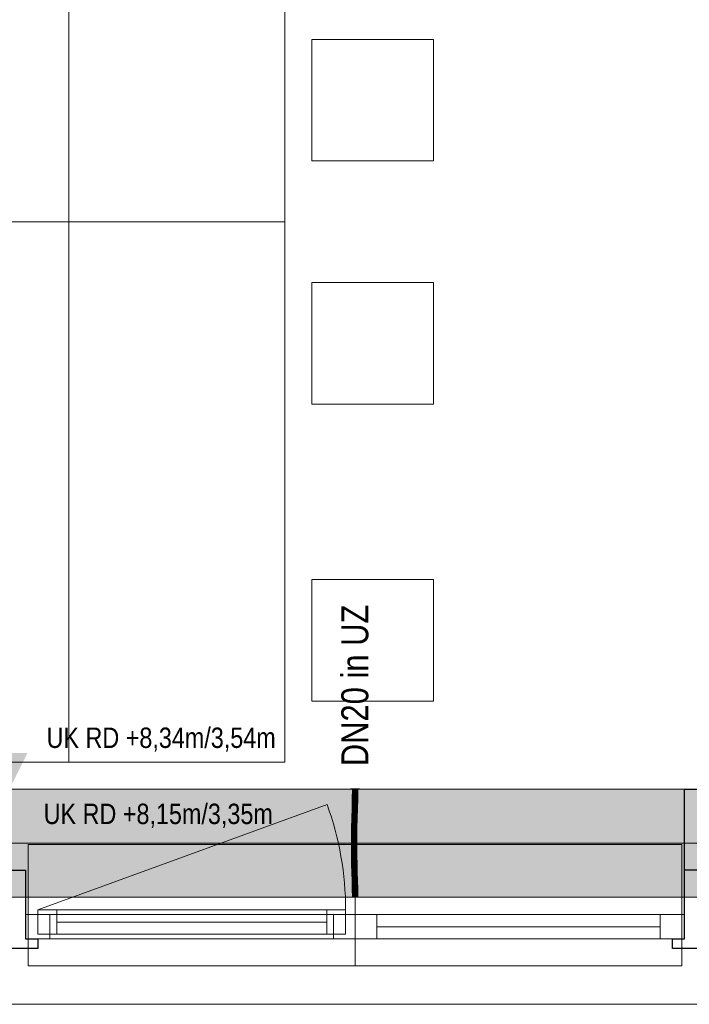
# Model space of a CAD drawing. Extents: x -620 to 3480, y 62 to 1107.
# Tile 32 of 244: x -56 to -6, y 199 to 272. Entities that reach past the tile are written whole.
import ezdxf
from ezdxf.lldxf.tags import DXFTag

# ---------------------------------------------------------------- set-up
doc = ezdxf.new("R2010")
doc.units = 0
doc.layers.get('0').update_dxf_attribs({"lineweight": 35})
for name, color, linetype, lineweight, true_color in [('00_Beschriftung UZ', 3, 'Continuous', 13, 0x00ff00), ('30 -33 Aussenwände- 7 Fassade_ Elemente', 7, 'Continuous', 9, 0x00aacc), ('30 -35 Decken- 1 Konstruktion-Träger- Stahlbeton', 7, 'grob-A06G9GKW8I', 13, 0x33aa00), ('60- 61 allgemeine Ausstattung- 1 Möbel', 7, 'Continuous', 9, 0x00cccc), ('E_Leerrohr 20', 7, 'Continuous', 13, 0xcc0099), ('E_Leerrohr 20-Shading', 7, 'Continuous', 13, 0xcc0099)]:
    doc.layers.add(name, color=color, linetype=linetype, lineweight=lineweight, true_color=true_color)
doc.layers.add('70 -71 Achsen- 1 Gebäudeachsen', color=7, linetype='STRICHPUNKT2-A06G9GKV8I', lineweight=18)
doc.layers.add('Detailelementbeschriftung', color=7, linetype='Continuous', lineweight=9)
doc.layers.add('iwb_Schraffur_Unterzug', color=7, linetype='Continuous', lineweight=5, true_color=0xffffcc, plot=False)
doc.styles.get("Standard").update_dxf_attribs({"font": 'ARIALN.TTF'})
tags = doc.linetypes.add('grob-A06G9GKW8I', pattern=[14, 3, -8, 3]).pattern_tags.tags
tags[8:9] = [DXFTag(74, 4), DXFTag(75, 0), DXFTag(340, '0'), DXFTag(46, 0.0), DXFTag(50, 0.0), DXFTag(44, 0.0), DXFTag(45, 0.0)]
tags[6:7] = [DXFTag(74, 4), DXFTag(75, 0), DXFTag(340, '0'), DXFTag(46, 0.0), DXFTag(50, 0.0), DXFTag(44, 0.0), DXFTag(45, 0.0)]
tags[4:5] = [DXFTag(74, 4), DXFTag(75, 0), DXFTag(340, '0'), DXFTag(46, 0.0), DXFTag(50, 0.0), DXFTag(44, 0.0), DXFTag(45, 0.0)]
tags = doc.linetypes.add('STRICHPUNKT2', pattern=[12.7, 6.35, -3.175, 0, -3.175]).pattern_tags.tags
tags[10:11] = [DXFTag(74, 4), DXFTag(75, 0), DXFTag(340, '0'), DXFTag(46, 0.0), DXFTag(50, 0.0), DXFTag(44, 0.0), DXFTag(45, 0.0)]
tags[8:9] = [DXFTag(74, 4), DXFTag(75, 0), DXFTag(340, '0'), DXFTag(46, 0.0), DXFTag(50, 0.0), DXFTag(44, 0.0), DXFTag(45, 0.0)]
tags[6:7] = [DXFTag(74, 4), DXFTag(75, 0), DXFTag(340, '0'), DXFTag(46, 0.0), DXFTag(50, 0.0), DXFTag(44, 0.0), DXFTag(45, 0.0)]
tags[4:5] = [DXFTag(74, 4), DXFTag(75, 0), DXFTag(340, '0'), DXFTag(46, 0.0), DXFTag(50, 0.0), DXFTag(44, 0.0), DXFTag(45, 0.0)]
tags = doc.linetypes.add('STRICHPUNKT2-A06G9GKV8I', pattern=[12.7, 6.35, -3.175, 0, -3.175]).pattern_tags.tags
tags[10:11] = [DXFTag(74, 4), DXFTag(75, 0), DXFTag(340, '0'), DXFTag(46, 0.0), DXFTag(50, 0.0), DXFTag(44, 0.0), DXFTag(45, 0.0)]
tags[8:9] = [DXFTag(74, 4), DXFTag(75, 0), DXFTag(340, '0'), DXFTag(46, 0.0), DXFTag(50, 0.0), DXFTag(44, 0.0), DXFTag(45, 0.0)]
tags[6:7] = [DXFTag(74, 4), DXFTag(75, 0), DXFTag(340, '0'), DXFTag(46, 0.0), DXFTag(50, 0.0), DXFTag(44, 0.0), DXFTag(45, 0.0)]
tags[4:5] = [DXFTag(74, 4), DXFTag(75, 0), DXFTag(340, '0'), DXFTag(46, 0.0), DXFTag(50, 0.0), DXFTag(44, 0.0), DXFTag(45, 0.0)]

# ---------------------------------------------------------------- blocks, each defined once
blk = doc.blocks.new('Shading-A06G9GJ38I', base_point=(-30.739, 211.331))
at = {"layer": 'E_Leerrohr 20-Shading', "color": 223, "true_color": 0xc67fb4}
for points in [[(-30.956, 214.957), (-31.014, 214.957), (-30.962, 214.234), (-31.02, 214.235)], [(-30.659, 214.957), (-30.673, 214.957), (-30.667, 214.23), (-30.679, 214.23)], [(-30.659, 214.957), (-30.667, 214.23), (-30.638, 214.957), (-30.649, 214.23)], [(-30.638, 214.957), (-30.649, 214.23), (-30.628, 214.957), (-30.64, 214.23)], [(-30.64, 214.23), (-30.625, 214.229), (-30.628, 214.957), (-30.614, 214.957)], [(-30.625, 214.229), (-30.621, 214.229), (-30.614, 214.957)], [(-30.962, 214.234), (-31.02, 214.235), (-30.979, 213.511), (-31.036, 213.512)], [(-30.977, 213.511), (-30.962, 214.234), (-30.979, 213.511)], [(-30.667, 214.23), (-30.679, 214.23), (-30.687, 213.504), (-30.695, 213.504)], [(-30.671, 214.094), (-30.687, 213.504), (-30.686, 213.504)], [(-30.649, 214.23), (-30.686, 213.504), (-30.671, 213.503)], [(-30.649, 214.23), (-30.667, 214.23), (-30.686, 213.504), (-30.671, 214.094)], [(-30.649, 214.23), (-30.671, 213.503), (-30.64, 214.23), (-30.663, 213.503)], [(-30.663, 213.503), (-30.651, 213.503), (-30.64, 214.23), (-30.625, 214.229)], [(-30.651, 213.503), (-30.636, 213.503), (-30.625, 214.229), (-30.621, 214.229)], [(-30.979, 213.511), (-31.036, 213.512), (-31.002, 212.786), (-31.055, 212.788)], [(-31.002, 212.786), (-30.998, 212.786), (-30.979, 213.511), (-30.977, 213.511)], [(-30.998, 212.786), (-30.997, 212.786), (-30.977, 213.511)], [(-30.687, 213.504), (-30.695, 213.504), (-30.712, 212.779), (-30.714, 212.779)], [(-30.686, 213.504), (-30.687, 213.504), (-30.709, 212.779), (-30.712, 212.779)], [(-30.671, 213.503), (-30.686, 213.504), (-30.698, 212.778), (-30.709, 212.779)], [(-30.671, 213.503), (-30.698, 212.778), (-30.663, 213.503), (-30.691, 212.778)], [(-30.691, 212.778), (-30.685, 212.778), (-30.663, 213.503), (-30.651, 213.503)], [(-30.685, 212.778), (-30.656, 212.777), (-30.651, 213.503), (-30.636, 213.503)], [(-31.075, 212.062), (-31.01, 212.512), (-31.055, 212.788), (-31.002, 212.786)], [(-31.025, 212.061), (-31.019, 212.191), (-31.075, 212.062), (-31.01, 212.512)], [(-31.016, 212.061), (-31.003, 212.56), (-31.025, 212.061)], [(-31.01, 212.512), (-31.019, 212.191), (-31.004, 212.551), (-31.006, 212.496)], [(-31.002, 212.786), (-31.01, 212.512), (-30.998, 212.786), (-31.004, 212.551)], [(-31.006, 212.496), (-31.003, 212.56), (-31.004, 212.551)], [(-31.004, 212.551), (-31.003, 212.56), (-30.998, 212.786), (-30.997, 212.786)], [(-30.72, 212.511), (-30.721, 212.517), (-30.733, 212.055)], [(-30.731, 212.055), (-30.718, 212.485), (-30.733, 212.055), (-30.72, 212.511)], [(-30.711, 212.418), (-30.718, 212.485), (-30.724, 212.054), (-30.731, 212.055)], [(-30.711, 212.418), (-30.724, 212.054), (-30.707, 212.373), (-30.719, 212.054)], [(-30.712, 212.779), (-30.714, 212.779), (-30.721, 212.517)], [(-30.717, 212.645), (-30.721, 212.517), (-30.72, 212.511)], [(-30.718, 212.485), (-30.717, 212.645), (-30.72, 212.511)], [(-30.719, 212.054), (-30.717, 212.054), (-30.707, 212.373), (-30.704, 212.348)], [(-30.698, 212.778), (-30.709, 212.779), (-30.711, 212.418), (-30.718, 212.485)], [(-30.718, 212.485), (-30.709, 212.779), (-30.717, 212.645), (-30.712, 212.779)], [(-30.717, 212.054), (-30.675, 212.053), (-30.704, 212.348)], [(-30.698, 212.778), (-30.711, 212.418), (-30.691, 212.778), (-30.707, 212.373)], [(-30.707, 212.373), (-30.704, 212.348), (-30.691, 212.778), (-30.685, 212.778)], [(-30.704, 212.348), (-30.675, 212.053), (-30.685, 212.778), (-30.656, 212.777)], [(-31.025, 212.061), (-31.075, 212.062), (-31.048, 211.335), (-31.088, 211.335)], [(-31.03, 211.335), (-31.016, 212.061), (-31.048, 211.335), (-31.025, 212.061)], [(-30.744, 211.331), (-30.724, 212.054), (-30.747, 211.331), (-30.731, 212.055)], [(-30.731, 212.055), (-30.733, 212.055), (-30.747, 211.331)], [(-30.744, 211.331), (-30.74, 211.331), (-30.719, 212.054), (-30.73, 211.659)], [(-30.744, 211.331), (-30.719, 212.054), (-30.724, 212.054)], [(-30.74, 211.331), (-30.739, 211.331), (-30.73, 211.659)], [(-30.739, 211.331), (-30.688, 211.331), (-30.717, 212.054), (-30.675, 212.053)], [(-30.739, 211.331), (-30.717, 212.054), (-30.73, 211.659)], [(-30.73, 211.659), (-30.717, 212.054), (-30.719, 212.054)], [(-31.054, 210.608), (-31.051, 210.974), (-31.091, 210.608), (-31.09, 210.975)], [(-31.051, 210.974), (-31.048, 211.335), (-31.09, 210.975), (-31.088, 211.335)], [(-31.033, 210.608), (-31.03, 211.335), (-31.054, 210.608), (-31.048, 211.335)], [(-30.749, 210.806), (-30.75, 210.609), (-30.749, 210.777)], [(-30.75, 210.609), (-30.747, 210.609), (-30.749, 210.777), (-30.747, 210.668)], [(-30.744, 211.331), (-30.747, 211.331), (-30.749, 210.806)], [(-30.745, 211.185), (-30.749, 210.806), (-30.748, 210.889)], [(-30.747, 210.668), (-30.748, 210.889), (-30.749, 210.777)], [(-30.748, 210.889), (-30.749, 210.806), (-30.749, 210.777)], [(-30.747, 210.969), (-30.748, 210.889), (-30.746, 210.969)], [(-30.747, 210.668), (-30.744, 210.968), (-30.748, 210.889), (-30.746, 210.969)], [(-30.74, 211.331), (-30.747, 210.969), (-30.746, 210.969)], [(-30.74, 211.331), (-30.744, 211.331), (-30.747, 210.969), (-30.745, 211.185)], [(-30.743, 210.968), (-30.747, 210.668), (-30.743, 210.968), (-30.746, 210.609)], [(-30.744, 210.968), (-30.747, 210.668), (-30.743, 210.968)], [(-30.744, 210.968), (-30.74, 211.331), (-30.746, 210.969)], [(-30.743, 210.968), (-30.746, 210.609), (-30.743, 210.968)], [(-30.743, 210.968), (-30.746, 210.609), (-30.69, 210.968), (-30.691, 210.609)], [(-30.743, 211.042), (-30.74, 211.331), (-30.743, 210.968), (-30.744, 210.968)], [(-30.739, 211.331), (-30.743, 210.968), (-30.688, 211.331), (-30.69, 210.968)], [(-30.743, 211.042), (-30.743, 210.968), (-30.739, 211.331), (-30.743, 210.968)], [(-30.739, 211.331), (-30.74, 211.331), (-30.743, 211.042)], [(-30.743, 211.042), (-30.743, 210.968), (-30.743, 210.968)], [(-31.054, 210.608), (-31.091, 210.608), (-31.04, 209.997), (-31.083, 209.996)], [(-31.04, 209.997), (-31.083, 209.996), (-31.015, 209.387), (-31.069, 209.386)], [(-31.025, 209.997), (-31.033, 210.608), (-31.04, 209.997), (-31.054, 210.608)], [(-31.01, 209.388), (-31.025, 209.997), (-31.015, 209.387), (-31.04, 209.997)], [(-30.747, 210.609), (-30.746, 210.609), (-30.747, 210.668)], [(-30.732, 210.003), (-30.746, 210.609), (-30.742, 210.003), (-30.747, 210.609)], [(-30.683, 210.004), (-30.691, 210.609), (-30.732, 210.003), (-30.746, 210.609)], [(-30.732, 210.003), (-30.742, 210.003), (-30.707, 209.396), (-30.727, 209.395)], [(-30.669, 209.397), (-30.683, 210.004), (-30.707, 209.396), (-30.732, 210.003)], [(-31.069, 209.386), (-31.047, 209.218), (-31.015, 209.387), (-31.006, 209.219)], [(-31.047, 209.218), (-31.069, 209.386), (-31.064, 209.218)], [(-31.003, 209.149), (-31.01, 209.388), (-31.015, 209.387)], [(-30.698, 209.221), (-30.707, 209.396), (-30.722, 209.221), (-30.727, 209.395)], [(-30.676, 208.788), (-30.698, 209.221), (-30.709, 208.787), (-30.722, 209.221)], [(-30.663, 209.222), (-30.669, 209.397), (-30.698, 209.221), (-30.707, 209.396)], [(-30.676, 208.788), (-30.651, 208.789), (-30.698, 209.221), (-30.663, 209.222)], [(-31.05, 208.777), (-30.992, 208.779), (-31.064, 209.218), (-31.047, 209.218)], [(-30.992, 208.779), (-31.05, 208.777), (-30.974, 208.171), (-31.033, 208.169)], [(-31.047, 209.218), (-30.992, 208.779), (-31.006, 209.219), (-31.003, 209.149)], [(-30.676, 208.788), (-30.709, 208.787), (-30.646, 208.179), (-30.692, 208.178)], [(-30.633, 208.179), (-30.651, 208.789), (-30.646, 208.179), (-30.676, 208.788)], [(-30.974, 208.171), (-31.033, 208.169), (-30.962, 207.564), (-31.02, 207.563)], [(-30.961, 207.564), (-30.974, 208.171), (-30.962, 207.564), (-30.974, 208.171)], [(-30.646, 208.179), (-30.692, 208.178), (-30.623, 207.569), (-30.678, 207.568)], [(-30.62, 207.569), (-30.633, 208.179), (-30.623, 207.569), (-30.646, 208.179)], [(-30.962, 207.564), (-31.02, 207.563), (-30.959, 206.957), (-31.014, 206.957)], [(-30.956, 206.957), (-30.961, 207.564), (-30.959, 206.957), (-30.962, 207.564)], [(-30.614, 206.957), (-30.623, 207.569), (-30.673, 206.957), (-30.678, 207.568)], [(-30.614, 206.957), (-30.62, 207.569), (-30.623, 207.569)]]:
    blk.add_solid(points, dxfattribs=at)
at = {"layer": 'E_Leerrohr 20-Shading', "color": 231, "true_color": 0xe17fc9}
for points in [[(-30.849, 214.957), (-30.956, 214.957), (-30.849, 214.233), (-30.962, 214.234)], [(-30.82, 214.232), (-30.814, 214.957), (-30.849, 214.233), (-30.849, 214.957)], [(-30.814, 214.957), (-30.82, 214.232), (-30.816, 214.232)], [(-30.816, 214.232), (-30.81, 214.232), (-30.814, 214.957)], [(-30.81, 214.232), (-30.679, 214.23), (-30.814, 214.957), (-30.673, 214.957)], [(-30.917, 214.234), (-30.962, 214.234), (-30.913, 213.509), (-30.977, 213.511)], [(-30.853, 213.508), (-30.849, 214.233), (-30.913, 213.509), (-30.917, 214.234)], [(-30.836, 213.507), (-30.82, 214.232), (-30.853, 213.508), (-30.849, 214.233)], [(-30.82, 214.232), (-30.836, 213.507), (-30.831, 213.507)], [(-30.821, 213.507), (-30.816, 214.232), (-30.831, 213.507), (-30.82, 214.232)], [(-30.821, 213.507), (-30.799, 213.507), (-30.816, 214.232), (-30.81, 214.232)], [(-30.799, 213.507), (-30.695, 213.504), (-30.81, 214.232), (-30.679, 214.23)], [(-30.913, 213.509), (-30.977, 213.511), (-30.913, 212.784), (-30.997, 212.786)], [(-30.913, 212.784), (-30.869, 212.783), (-30.913, 213.509), (-30.857, 213.508)], [(-30.869, 212.783), (-30.86, 212.783), (-30.857, 213.508), (-30.853, 213.508)], [(-30.856, 212.783), (-30.836, 213.507), (-30.86, 212.783), (-30.853, 213.508)], [(-30.821, 213.507), (-30.836, 213.507), (-30.826, 212.782), (-30.856, 212.783)], [(-30.826, 212.782), (-30.785, 212.781), (-30.821, 213.507), (-30.799, 213.507)], [(-30.785, 212.781), (-30.714, 212.779), (-30.799, 213.507), (-30.695, 213.504)], [(-31.003, 212.56), (-31.016, 212.061), (-30.994, 212.061)], [(-30.997, 212.786), (-31.003, 212.56), (-30.913, 212.784), (-30.912, 212.701)], [(-30.912, 212.701), (-31.003, 212.56), (-30.912, 212.203)], [(-30.994, 212.061), (-30.911, 212.059), (-31.003, 212.56), (-30.912, 212.203)], [(-30.913, 212.784), (-30.912, 212.701), (-30.869, 212.783), (-30.869, 212.769)], [(-30.869, 212.769), (-30.912, 212.701), (-30.88, 212.077), (-30.912, 212.203)], [(-30.912, 212.203), (-30.911, 212.059), (-30.88, 212.077), (-30.88, 212.058)], [(-30.875, 212.058), (-30.86, 212.783), (-30.88, 212.077), (-30.869, 212.769)], [(-30.86, 212.783), (-30.875, 212.058), (-30.862, 212.518)], [(-30.862, 212.518), (-30.875, 212.058), (-30.86, 212.518), (-30.871, 212.058)], [(-30.871, 212.058), (-30.857, 212.057), (-30.86, 212.518), (-30.849, 212.518)], [(-30.869, 212.769), (-30.86, 212.783), (-30.869, 212.783)], [(-30.862, 212.518), (-30.856, 212.783), (-30.86, 212.783)], [(-30.828, 212.518), (-30.826, 212.782), (-30.862, 212.518), (-30.856, 212.783)], [(-30.857, 212.057), (-30.832, 212.057), (-30.849, 212.518), (-30.828, 212.518)], [(-30.828, 212.518), (-30.832, 212.057), (-30.78, 212.518), (-30.772, 212.056)], [(-30.828, 212.518), (-30.78, 212.518), (-30.826, 212.782), (-30.785, 212.781)], [(-30.78, 212.518), (-30.721, 212.517), (-30.785, 212.781), (-30.714, 212.779)], [(-30.772, 212.056), (-30.733, 212.055), (-30.78, 212.518), (-30.721, 212.517)], [(-30.994, 212.061), (-31.016, 212.061), (-30.984, 211.334), (-31.03, 211.335)], [(-30.984, 211.334), (-30.907, 211.333), (-30.994, 212.061), (-30.911, 212.059)], [(-30.911, 212.059), (-30.907, 211.333), (-30.88, 212.058), (-30.888, 211.333)], [(-30.888, 211.333), (-30.875, 212.058), (-30.88, 212.058)], [(-30.871, 212.058), (-30.875, 212.058), (-30.885, 211.333), (-30.888, 211.333)], [(-30.867, 211.333), (-30.857, 212.057), (-30.885, 211.333), (-30.871, 212.058)], [(-30.88, 212.058), (-30.875, 212.058), (-30.88, 212.077)], [(-30.836, 211.332), (-30.832, 212.057), (-30.867, 211.333), (-30.857, 212.057)], [(-30.836, 211.332), (-30.762, 211.332), (-30.832, 212.057), (-30.772, 212.056)], [(-30.762, 211.332), (-30.747, 211.331), (-30.772, 212.056), (-30.733, 212.055)], [(-30.984, 211.334), (-31.03, 211.335), (-30.982, 210.608), (-31.033, 210.608)], [(-30.984, 211.334), (-30.983, 210.973), (-30.907, 211.333), (-30.903, 210.972)], [(-30.983, 210.973), (-30.982, 210.608), (-30.903, 210.972), (-30.898, 210.608)], [(-30.907, 211.333), (-30.903, 210.972), (-30.888, 211.333), (-30.89, 210.971)], [(-30.898, 210.972), (-30.903, 210.972), (-30.895, 210.608), (-30.898, 210.608)], [(-30.89, 210.971), (-30.898, 210.972), (-30.891, 210.608), (-30.895, 210.608)], [(-30.871, 210.608), (-30.89, 210.971), (-30.891, 210.608)], [(-30.871, 210.608), (-30.867, 211.333), (-30.89, 210.971), (-30.885, 211.333)], [(-30.885, 211.333), (-30.888, 211.333), (-30.89, 210.971)], [(-30.871, 210.608), (-30.837, 210.609), (-30.87, 210.805), (-30.837, 210.805)], [(-30.837, 210.805), (-30.836, 211.332), (-30.87, 210.805), (-30.867, 211.333)], [(-30.836, 211.332), (-30.837, 210.805), (-30.762, 211.332), (-30.76, 210.806)], [(-30.76, 210.806), (-30.837, 210.805), (-30.762, 210.609), (-30.837, 210.609)], [(-30.762, 211.332), (-30.76, 210.806), (-30.747, 211.331), (-30.749, 210.806)], [(-30.76, 210.806), (-30.762, 210.609), (-30.76, 210.713)], [(-30.762, 210.609), (-30.76, 210.609), (-30.76, 210.713)], [(-30.76, 210.806), (-30.76, 210.609), (-30.749, 210.806), (-30.75, 210.609)], [(-30.982, 210.608), (-31.033, 210.608), (-30.987, 209.998), (-31.025, 209.997)], [(-30.987, 209.998), (-31.025, 209.997), (-30.998, 209.388), (-31.01, 209.388)], [(-30.998, 209.388), (-30.869, 209.391), (-30.987, 209.998), (-30.885, 210)], [(-30.987, 209.998), (-30.885, 210), (-30.982, 210.608), (-30.898, 210.608)], [(-30.898, 210.608), (-30.885, 210), (-30.895, 210.608), (-30.883, 210)], [(-30.883, 210), (-30.891, 210.608), (-30.895, 210.608)], [(-30.871, 210.608), (-30.891, 210.608), (-30.87, 210), (-30.883, 210)], [(-30.869, 209.391), (-30.883, 210), (-30.885, 210)], [(-30.87, 210), (-30.883, 210), (-30.865, 209.391), (-30.869, 209.391)], [(-30.835, 210.001), (-30.837, 210.609), (-30.87, 210), (-30.871, 210.608)], [(-30.83, 209.392), (-30.835, 210.001), (-30.865, 209.391), (-30.87, 210)], [(-30.837, 210.609), (-30.835, 210.001), (-30.762, 210.609), (-30.778, 210.002)], [(-30.83, 209.392), (-30.776, 209.394), (-30.835, 210.001), (-30.765, 210.002)], [(-30.778, 210.002), (-30.765, 210.002), (-30.762, 210.609), (-30.76, 210.609)], [(-30.776, 209.394), (-30.727, 209.395), (-30.765, 210.002), (-30.742, 210.003)], [(-30.765, 210.002), (-30.742, 210.003), (-30.76, 210.609), (-30.75, 210.609)], [(-30.998, 209.388), (-31.01, 209.388), (-31.003, 209.149)], [(-30.863, 209.22), (-30.869, 209.391), (-31.001, 209.219), (-30.998, 209.388)], [(-30.865, 209.391), (-30.869, 209.391), (-30.863, 209.22)], [(-30.825, 208.784), (-30.83, 209.392), (-30.863, 209.22), (-30.865, 209.391)], [(-30.825, 208.784), (-30.789, 208.785), (-30.83, 209.392), (-30.776, 209.394)], [(-30.789, 208.785), (-30.709, 208.787), (-30.776, 209.394), (-30.727, 209.395)], [(-31.003, 209.149), (-30.85, 208.783), (-31.001, 209.219), (-30.863, 209.22)], [(-30.85, 208.783), (-31.003, 209.149), (-30.992, 208.779)], [(-30.85, 208.783), (-30.992, 208.779), (-30.833, 208.174), (-30.974, 208.171)], [(-30.825, 208.784), (-30.863, 209.22), (-30.85, 208.783)], [(-30.825, 208.784), (-30.85, 208.783), (-30.82, 208.175), (-30.833, 208.174)], [(-30.82, 208.175), (-30.801, 208.175), (-30.825, 208.784), (-30.789, 208.785)], [(-30.801, 208.175), (-30.692, 208.178), (-30.789, 208.785), (-30.709, 208.787)], [(-30.965, 208.171), (-30.974, 208.171), (-30.961, 207.564)], [(-30.82, 207.566), (-30.833, 208.174), (-30.961, 207.564), (-30.965, 208.171)], [(-30.82, 208.175), (-30.833, 208.174), (-30.816, 207.566), (-30.82, 207.566)], [(-30.816, 207.566), (-30.811, 207.566), (-30.82, 208.175), (-30.801, 208.175)], [(-30.811, 207.566), (-30.678, 207.568), (-30.801, 208.175), (-30.692, 208.178)], [(-30.82, 207.566), (-30.961, 207.564), (-30.814, 206.957), (-30.956, 206.957)], [(-30.816, 207.566), (-30.82, 207.566), (-30.814, 206.957)], [(-30.673, 206.957), (-30.678, 207.568), (-30.814, 206.957), (-30.816, 207.566)]]:
    blk.add_solid(points, dxfattribs=at)
blk = doc.blocks.new('Shading-A06G9GJ58I', base_point=(-30.77, 214.169))
at = {"layer": 'E_Leerrohr 20-Shading', "color": 213, "true_color": 0xd67fc0}
for points in [[(-31.144, 214.957), (-30.814, 214.957), (-31.144, 214.969), (-30.814, 214.969)], [(-31.014, 214.169), (-30.814, 214.169), (-31.014, 214.957), (-30.814, 214.957)], [(-30.814, 214.969), (-30.814, 214.957), (-30.749, 214.969), (-30.749, 214.957)], [(-30.814, 214.957), (-30.814, 214.169), (-30.765, 214.957), (-30.77, 214.169)], [(-30.77, 214.169), (-30.614, 214.169), (-30.765, 214.957), (-30.614, 214.957)], [(-30.604, 214.969), (-30.749, 214.969), (-30.604, 214.957), (-30.749, 214.957)], [(-30.543, 214.969), (-30.604, 214.969), (-30.543, 214.957), (-30.604, 214.957)], [(-30.543, 214.957), (-30.484, 214.957), (-30.543, 214.969), (-30.484, 214.969)]]:
    blk.add_solid(points, dxfattribs=at)
blk = doc.blocks.new('Shading-A06G9GJ78I', base_point=(-30.614, 206.957))
at = {"layer": 'E_Leerrohr 20-Shading', "color": 213, "true_color": 0xd67fc0}
for points in [[(-30.814, 207.745), (-31.014, 207.745), (-30.814, 206.957), (-31.014, 206.957)], [(-30.614, 206.957), (-30.614, 207.745), (-30.814, 206.957), (-30.809, 207.745)], [(-30.809, 207.745), (-30.814, 207.745), (-30.814, 206.957)], [(-30.814, 206.957), (-31.144, 206.957), (-30.814, 206.945), (-31.144, 206.945)], [(-30.749, 206.957), (-30.814, 206.957), (-30.749, 206.945), (-30.814, 206.945)], [(-30.749, 206.945), (-30.592, 206.945), (-30.749, 206.957), (-30.592, 206.957)], [(-30.592, 206.945), (-30.484, 206.945), (-30.592, 206.957), (-30.484, 206.957)]]:
    blk.add_solid(points, dxfattribs=at)
blk = doc.blocks.new('Referenz-A06G9GKX8I')
at = {"layer": '00_Beschriftung UZ', "color": 0, "linetype": 'Continuous', "lineweight": 0, "ltscale": 0.13}
for points in [[(-57.745, 217.628), (-56.413, 214.957), (-55.075, 217.626)], [(-57.745, 212.287), (-56.413, 214.957), (-55.075, 212.288)]]:
    blk.add_solid(points, dxfattribs=at)
at = {"layer": '30 -33 Aussenwände- 7 Fassade_ Elemente', "color": 0, "linetype": 'Continuous', "ltscale": 0.13}
for p, q in [((-160.013, 214.957), (-4.013, 214.957)), ((-55.213, 205.657), (-30.813, 205.657)), ((-55.213, 203.857), (-55.213, 205.657)), ((-54.313, 206.007), (-31.513, 206.007)), ((-54.313, 204.207), (-54.313, 206.007)), ((-31.513, 206.007), (-31.513, 204.207)), ((-30.813, 205.657), (-6.413, 205.657)), ((-30.813, 203.857), (-30.813, 205.657)), ((-6.413, 205.657), (-6.413, 203.857)), ((-31.513, 204.207), (-54.313, 204.207)), ((-30.813, 203.857), (-55.213, 203.857)), ((-6.413, 203.857), (-30.813, 203.857)), ((-0.913, 199.017), (-163.113, 199.017))]:
    blk.add_line(p, q, dxfattribs=at)
at = {"layer": '30 -33 Aussenwände- 7 Fassade_ Elemente', "color": 0, "linetype": 'Continuous', "lineweight": -2, "ltscale": 0.25}
for p, q in [((-6.413, 214.957), (-4.013, 214.957)), ((-6.413, 208.957), (-6.413, 214.957)), ((-57.613, 208.957), (-55.213, 208.957)), ((-55.213, 208.957), (-55.213, 203.857)), ((-4.013, 208.957), (-6.413, 208.957)), ((-6.413, 203.857), (-6.413, 208.957)), ((-55.213, 203.857), (-54.313, 203.857)), ((-54.313, 203.857), (-54.313, 203.157)), ((-7.313, 203.157), (-7.313, 203.857)), ((-7.313, 203.857), (-6.413, 203.857)), ((-54.313, 203.157), (-58.513, 203.157)), ((-4.013, 203.157), (-7.313, 203.157))]:
    blk.add_line(p, q, dxfattribs=at)
at = {"layer": '30 -33 Aussenwände- 7 Fassade_ Elemente', "color": 0, "linetype": 'grob-A06G9GKW8I', "ltscale": 0.13}
blk.add_line((-54.313, 206.007), (-32.888, 213.805), dxfattribs=at)
at = {"layer": '30 -33 Aussenwände- 7 Fassade_ Elemente', "color": 0}
for p, q in [((-30.813, 210.857), (-55.013, 210.857)), ((-55.013, 210.857), (-55.013, 205.657)), ((-30.813, 205.657), (-30.813, 210.857)), ((-6.613, 210.857), (-30.813, 210.857)), ((-6.613, 205.657), (-6.613, 210.857)), ((-53.413, 205.657), (-55.013, 205.657)), ((-55.013, 205.657), (-55.013, 203.857)), ((-54.313, 204.207), (-54.313, 206.007)), ((-54.313, 206.007), (-52.913, 206.007)), ((-53.413, 203.857), (-53.413, 205.657)), ((-52.913, 206.007), (-32.913, 206.007)), ((-52.913, 204.207), (-52.913, 206.007)), ((-32.913, 206.007), (-32.913, 204.207)), ((-32.913, 206.007), (-31.513, 206.007)), ((-32.413, 203.857), (-32.413, 205.657)), ((-32.413, 205.657), (-30.813, 205.657)), ((-31.513, 206.007), (-31.513, 204.207)), ((-29.213, 205.657), (-30.813, 205.657)), ((-30.813, 205.657), (-30.813, 203.857)), ((-29.213, 203.857), (-29.213, 205.657)), ((-29.213, 205.657), (-8.213, 205.657)), ((-8.213, 205.657), (-6.613, 205.657)), ((-8.213, 205.657), (-8.213, 203.857)), ((-6.613, 205.657), (-6.613, 203.857)), ((-32.913, 205.107), (-52.913, 205.107)), ((-52.913, 204.207), (-54.313, 204.207)), ((-32.913, 204.207), (-52.913, 204.207)), ((-31.513, 204.207), (-32.913, 204.207)), ((-29.213, 204.757), (-8.213, 204.757)), ((-55.013, 203.857), (-53.413, 203.857)), ((-55.013, 201.857), (-55.013, 203.857)), ((-32.413, 203.857), (-53.413, 203.857)), ((-30.813, 203.857), (-32.413, 203.857)), ((-30.813, 203.857), (-30.813, 201.857)), ((-30.813, 203.857), (-29.213, 203.857)), ((-8.213, 203.857), (-29.213, 203.857)), ((-6.613, 203.857), (-8.213, 203.857)), ((-6.613, 203.857), (-6.613, 201.857)), ((-30.813, 201.857), (-55.013, 201.857)), ((-6.613, 201.857), (-30.813, 201.857))]:
    blk.add_line(p, q, dxfattribs=at)
at = {"layer": '30 -33 Aussenwände- 7 Fassade_ Elemente', "color": 0, "linetype": 'Continuous', "lineweight": 18, "ltscale": 0.18}
for p, q in [((-55.213, 205.657), (-53.413, 205.657)), ((-55.213, 203.857), (-55.213, 205.657)), ((-54.313, 204.207), (-54.313, 206.007)), ((-54.313, 206.007), (-52.913, 206.007)), ((-53.413, 205.657), (-53.413, 203.857)), ((-52.913, 206.007), (-52.913, 204.207)), ((-32.913, 204.207), (-32.913, 206.007)), ((-32.913, 206.007), (-31.513, 206.007)), ((-32.413, 203.857), (-32.413, 205.657)), ((-32.413, 205.657), (-30.813, 205.657)), ((-31.513, 206.007), (-31.513, 204.207)), ((-30.813, 203.857), (-30.813, 205.657)), ((-30.813, 205.657), (-29.213, 205.657)), ((-29.213, 205.657), (-29.213, 203.857)), ((-8.213, 205.657), (-6.413, 205.657)), ((-8.213, 203.857), (-8.213, 205.657)), ((-6.413, 205.657), (-6.413, 203.857)), ((-32.913, 205.107), (-52.913, 205.107)), ((-52.913, 204.207), (-54.313, 204.207)), ((-31.513, 204.207), (-32.913, 204.207)), ((-29.213, 204.757), (-8.213, 204.757)), ((-53.413, 203.857), (-55.213, 203.857)), ((-30.813, 203.857), (-32.413, 203.857)), ((-29.213, 203.857), (-30.813, 203.857)), ((-6.413, 203.857), (-8.213, 203.857))]:
    blk.add_line(p, q, dxfattribs=at)
at = {"layer": '30 -33 Aussenwände- 7 Fassade_ Elemente', "color": 0, "linetype": 'grob-A06G9GKW8I', "ltscale": 0.13}
blk.add_ellipse((-54.313, 206.007), major_axis=(22.8, 0), ratio=1, start_param=0, end_param=0.349066, dxfattribs=at)
at = {"layer": '30 -35 Decken- 1 Konstruktion-Träger- Stahlbeton', "color": 0}
for p, q in [((-490.513, 214.957), (-3.513, 214.957)), ((-490.513, 206.957), (-3.513, 206.957))]:
    blk.add_line(p, q, dxfattribs=at)
at = {"layer": '60- 61 allgemeine Ausstattung- 1 Möbel', "color": 0, "linetype": 'Continuous', "ltscale": 0.13}
for p, q in [((-52.013, 256.957), (-52.013, 296.957)), ((-52.013, 296.957), (-52.013, 256.957)), ((-36.013, 296.957), (-36.013, 256.957)), ((-34.013, 270.457), (-25.013, 270.457)), ((-34.013, 261.457), (-34.013, 270.457)), ((-25.013, 270.457), (-25.013, 261.457)), ((-25.013, 261.457), (-34.013, 261.457)), ((-52.013, 256.957), (-68.013, 256.957)), ((-68.013, 256.957), (-52.013, 256.957)), ((-36.013, 256.957), (-52.013, 256.957)), ((-52.013, 256.957), (-52.013, 216.957)), ((-52.013, 256.957), (-36.013, 256.957)), ((-52.013, 216.957), (-52.013, 256.957)), ((-36.013, 256.957), (-36.013, 216.957)), ((-34.013, 252.457), (-25.013, 252.457)), ((-34.013, 243.457), (-34.013, 252.457)), ((-25.013, 252.457), (-25.013, 243.457)), ((-25.013, 243.457), (-34.013, 243.457)), ((-34.013, 230.457), (-25.013, 230.457)), ((-34.013, 221.457), (-34.013, 230.457)), ((-25.013, 230.457), (-25.013, 221.457)), ((-25.013, 221.457), (-34.013, 221.457)), ((-52.013, 216.957), (-68.013, 216.957)), ((-36.013, 216.957), (-52.013, 216.957))]:
    blk.add_line(p, q, dxfattribs=at)
at = {"layer": '70 -71 Achsen- 1 Gebäudeachsen', "color": 0, "linetype": 'STRICHPUNKT2-A06G9GKV8I', "ltscale": 0.18}
blk.add_line((-562.014, 210.957), (85.427, 210.957), dxfattribs=at)
at = {"layer": '00_Beschriftung UZ', "color": 0, "linetype": 'Continuous', "lineweight": 5, "ltscale": 0.13, "char_height": 1.51033, "attachment_point": 1}
for s, insert in [('{\\fArial Narrow;UK RD +8,34m/3,54m}', (-53.661, 219.507)), ('{\\fArial Narrow;UK RD +8,15m/3,35m}', (-53.875, 213.872))]:
    blk.add_mtext(s, dxfattribs=dict(at, insert=insert))
blk = doc.blocks.new('Referenz-A06G9GKZ8I')
at = {"layer": 'iwb_Schraffur_Unterzug', "linetype": 'Continuous', "ltscale": 0.13}
blk.add_solid([(-490.513, 214.957), (-3.513, 214.957), (-490.513, 206.957), (-3.513, 206.957)], dxfattribs=at)
blk = doc.blocks.new('Enddeckel-A06G9GO38I')
at = {"color": 0, "linetype": 'ByBlock', "lineweight": -2, "ltscale": 0.13}
for p, q in [((-31.014, 207.745), (-31.014, 206.957)), ((-30.897, 207.745), (-31.014, 207.745)), ((-30.731, 207.745), (-30.897, 207.745)), ((-30.614, 207.745), (-30.731, 207.745)), ((-30.614, 206.957), (-30.614, 207.745)), ((-31.144, 206.957), (-31.144, 206.945)), ((-30.951, 206.957), (-31.144, 206.957)), ((-30.951, 206.945), (-31.144, 206.945)), ((-30.897, 206.957), (-31.014, 206.957)), ((-30.678, 206.957), (-30.951, 206.957)), ((-30.678, 206.945), (-30.951, 206.945)), ((-30.731, 206.957), (-30.897, 206.957)), ((-30.614, 206.957), (-30.731, 206.957)), ((-30.484, 206.957), (-30.678, 206.957)), ((-30.484, 206.945), (-30.678, 206.945)), ((-30.484, 206.945), (-30.484, 206.957))]:
    blk.add_line(p, q, dxfattribs=at)
at = {"color": 0, "linetype": 'STRICHPUNKT2', "lineweight": 5, "ltscale": 0.13}
blk.add_line((-30.814, 206.957), (-30.814, 207.745), dxfattribs=at)
blk = doc.blocks.new('Enddeckel-A06G9GO58I')
at = {"color": 0, "linetype": 'ByBlock', "lineweight": -2, "ltscale": 0.13}
for p, q in [((-31.144, 214.969), (-31.144, 214.957)), ((-31.144, 214.969), (-30.951, 214.969)), ((-31.144, 214.957), (-30.951, 214.957)), ((-31.014, 214.957), (-31.014, 214.169)), ((-31.014, 214.957), (-30.897, 214.957)), ((-30.951, 214.969), (-30.678, 214.969)), ((-30.951, 214.957), (-30.678, 214.957)), ((-30.897, 214.957), (-30.731, 214.957)), ((-30.731, 214.957), (-30.614, 214.957)), ((-30.678, 214.969), (-30.484, 214.969)), ((-30.678, 214.957), (-30.484, 214.957)), ((-30.614, 214.169), (-30.614, 214.957)), ((-30.484, 214.957), (-30.484, 214.969)), ((-31.014, 214.169), (-30.897, 214.169)), ((-30.897, 214.169), (-30.731, 214.169)), ((-30.731, 214.169), (-30.614, 214.169))]:
    blk.add_line(p, q, dxfattribs=at)
at = {"color": 0, "linetype": 'STRICHPUNKT2', "lineweight": 5, "ltscale": 0.13}
blk.add_line((-30.814, 214.957), (-30.814, 214.169), dxfattribs=at)
blk = doc.blocks.new('Einzeiliger Text-A06G9GOF8I')
at = {"color": 0, "lineweight": -2, "insert": (-31.834, 216.646), "char_height": 2, "attachment_point": 1, "rotation": 90}
blk.add_mtext('{\\fArial Narrow;DN20 in UZ}', dxfattribs=at)
blk = doc.blocks.new('Flexrohr-A06G9GOH8I')
at = {"color": 0, "linetype": 'ByBlock', "lineweight": -2, "ltscale": 0.13}
for p, q in [((-31.014, 214.957), (-31.02, 214.235)), ((-31.014, 214.957), (-30.614, 214.957)), ((-31.006, 214.559), (-30.63, 214.556)), ((-30.614, 214.957), (-30.621, 214.229)), ((-31.02, 214.235), (-31.036, 213.512)), ((-31.019, 213.761), (-30.643, 213.753)), ((-31.01, 214.16), (-30.634, 214.154)), ((-30.621, 214.229), (-30.636, 213.503)), ((-31.036, 213.512), (-31.055, 212.788)), ((-31.039, 212.962), (-30.663, 212.953)), ((-31.028, 213.362), (-30.652, 213.353)), ((-30.636, 213.503), (-30.656, 212.777)), ((-31.055, 212.788), (-31.075, 212.062)), ((-31.06, 212.162), (-30.684, 212.153)), ((-31.049, 212.562), (-30.674, 212.553)), ((-30.656, 212.777), (-30.675, 212.053)), ((-31.075, 212.062), (-31.088, 211.335)), ((-31.068, 211.761), (-30.692, 211.755)), ((-30.675, 212.053), (-30.688, 211.331)), ((-31.088, 211.335), (-31.091, 210.608)), ((-31.078, 210.959), (-30.702, 210.957)), ((-31.076, 211.36), (-30.7, 211.356)), ((-30.688, 211.331), (-30.691, 210.609)), ((-31.091, 210.608), (-31.083, 209.996)), ((-31.083, 209.996), (-31.069, 209.386)), ((-31.079, 210.557), (-30.703, 210.559)), ((-31.073, 210.155), (-30.698, 210.161)), ((-30.691, 210.609), (-30.683, 210.004)), ((-30.683, 210.004), (-30.669, 209.397)), ((-31.069, 209.386), (-31.05, 208.777)), ((-31.066, 209.754), (-30.69, 209.762)), ((-31.056, 209.353), (-30.68, 209.363)), ((-30.669, 209.397), (-30.651, 208.789)), ((-31.05, 208.777), (-31.033, 208.169)), ((-31.044, 208.953), (-30.668, 208.964)), ((-31.032, 208.553), (-30.656, 208.564)), ((-30.651, 208.789), (-30.633, 208.179)), ((-31.033, 208.169), (-31.02, 207.563)), ((-31.02, 208.154), (-30.645, 208.163)), ((-30.633, 208.179), (-30.62, 207.569)), ((-31.02, 207.563), (-31.014, 206.957)), ((-31.012, 207.755), (-30.636, 207.762)), ((-31.006, 207.357), (-30.63, 207.361)), ((-30.62, 207.569), (-30.614, 206.957)), ((-31.014, 206.957), (-30.614, 206.957)), ((-31.002, 206.959), (-30.626, 206.959))]:
    blk.add_line(p, q, dxfattribs=at)

msp = doc.modelspace()

# ---------------------------------------------------------------- block references
at = {"color": 8, "lineweight": 25, "ltscale": 0.25, "true_color": 0x808080}
for name in ['Referenz-A06G9GKX8I', 'Referenz-A06G9GKZ8I']:
    msp.add_blockref(name, (0, 0), dxfattribs=at)
at = {"layer": 'Detailelementbeschriftung', "ltscale": 0.13}
msp.add_blockref('Einzeiliger Text-A06G9GOF8I', (0, 0), dxfattribs=at)
at = {"layer": 'E_Leerrohr 20'}
for name, p in [('Shading-A06G9GJ58I', (-30.77, 214.169)), ('Shading-A06G9GJ38I', (-30.739, 211.331)), ('Shading-A06G9GJ78I', (-30.614, 206.957))]:
    msp.add_blockref(name, p, dxfattribs=at)
at = {"layer": 'E_Leerrohr 20', "ltscale": 0.13}
for name in ['Enddeckel-A06G9GO58I', 'Flexrohr-A06G9GOH8I', 'Enddeckel-A06G9GO38I']:
    msp.add_blockref(name, (0, 0), dxfattribs=at)

doc.saveas('drawing.dxf')
